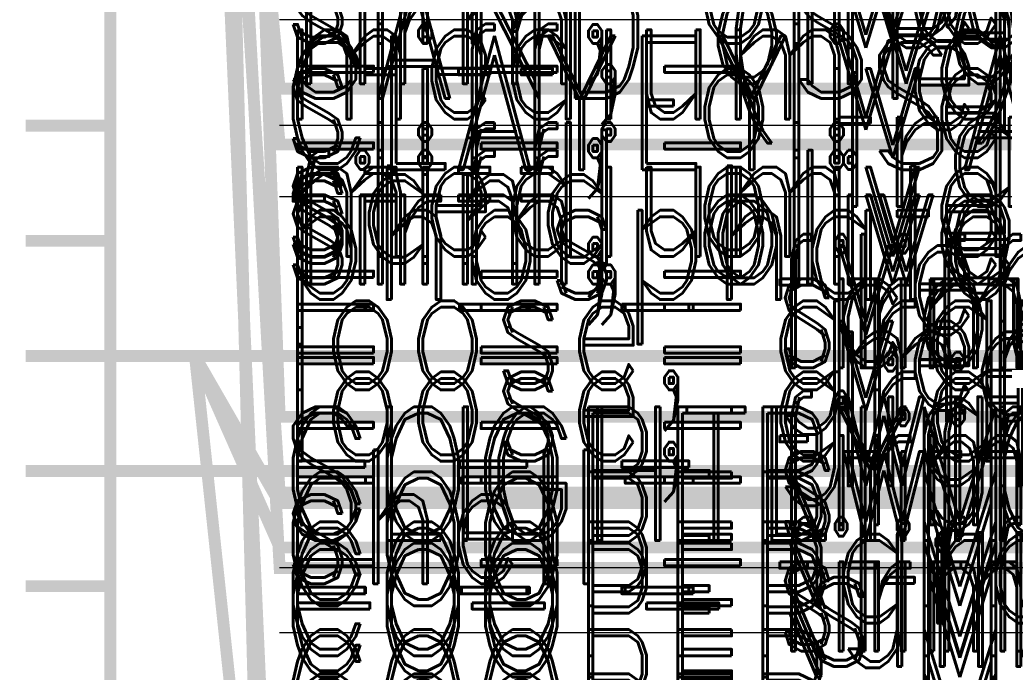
# Model space of a CAD drawing. Extents: x -2 to 113, y -136 to 16.
# Tile 32 of 256: x 12.23 to 20.78, y -88.39 to -82.72. Entities that reach past the tile are written whole.
import ezdxf
from ezdxf.enums import TextEntityAlignment as Align

# ---------------------------------------------------------------- set-up
doc = ezdxf.new("R2010")
doc.units = 0
doc.header["$MEASUREMENT"] = 0
doc.linetypes.add('SOLID', pattern=[0])
doc.layers.get('0').update_dxf_attribs({"linetype": 'SOLID'})
for name, color, linetype in [('1', 7, 'SOLID'), ('10', 7, 'SOLID'), ('11', 7, 'SOLID'), ('12', 7, 'SOLID'), ('13', 7, 'SOLID'), ('14', 7, 'SOLID'), ('15', 7, 'SOLID'), ('16', 7, 'SOLID'), ('17', 7, 'SOLID'), ('18', 7, 'SOLID'), ('19', 7, 'SOLID'), ('2', 7, 'SOLID'), ('20', 7, 'SOLID'), ('21', 7, 'SOLID'), ('22', 7, 'SOLID'), ('23', 7, 'SOLID'), ('24', 7, 'SOLID'), ('25', 7, 'SOLID'), ('26', 7, 'SOLID'), ('27', 7, 'SOLID'), ('28', 7, 'SOLID'), ('29', 7, 'SOLID'), ('3', 7, 'SOLID'), ('30', 7, 'SOLID'), ('31', 7, 'SOLID'), ('32', 7, 'SOLID'), ('33', 7, 'SOLID'), ('34', 7, 'SOLID'), ('35', 7, 'SOLID'), ('36', 7, 'SOLID'), ('37', 7, 'SOLID'), ('38', 7, 'SOLID'), ('39', 7, 'SOLID'), ('4', 7, 'SOLID'), ('40', 7, 'SOLID'), ('41', 7, 'SOLID'), ('42', 7, 'SOLID'), ('43', 7, 'SOLID'), ('44', 7, 'SOLID'), ('45', 7, 'SOLID'), ('46', 7, 'SOLID'), ('47', 7, 'SOLID'), ('48', 7, 'SOLID'), ('49', 7, 'SOLID'), ('5', 7, 'SOLID'), ('50', 7, 'SOLID'), ('51', 7, 'SOLID'), ('52', 7, 'SOLID'), ('53', 7, 'SOLID'), ('54', 7, 'SOLID'), ('55', 7, 'SOLID'), ('56', 7, 'SOLID'), ('57', 7, 'SOLID'), ('58', 7, 'SOLID'), ('59', 7, 'SOLID'), ('6', 7, 'SOLID'), ('60', 7, 'SOLID'), ('61', 7, 'SOLID'), ('62', 7, 'SOLID'), ('63', 7, 'SOLID'), ('64', 7, 'SOLID'), ('65', 7, 'SOLID'), ('66', 7, 'SOLID'), ('67', 7, 'SOLID'), ('68', 7, 'SOLID'), ('7', 7, 'SOLID'), ('8', 7, 'SOLID'), ('9', 7, 'SOLID')]:
    doc.layers.add(name, color=color, linetype=linetype)
doc.styles.add('ROMAND', font='romand', dxfattribs={"height": 1})

msp = doc.modelspace()

# ---------------------------------------------------------------- linework, layer by layer
at = {"color": 7, "linetype": 'SOLID', "const_width": 0.1029}
for points in [[(13.0178, -13.1385), (13.0178, -125.6385)], [(13.0178, -83.6385), (12.2825, -83.6385)], [(13.0178, -84.6385), (12.2825, -84.6385)], [(13.0178, -85.6385), (12.2825, -85.6385)], [(13.0178, -86.6385), (12.2825, -86.6385)], [(13.0178, -87.6385), (12.2825, -87.6385)]]:
    msp.add_lwpolyline(points, dxfattribs=at)
at = {"layer": '1', "color": 7, "linetype": 'SOLID', "const_width": 0.1029}
for points in [[(13.0178, -13.1385), (13.0178, -125.6385)], [(13.0178, -83.6385), (12.2825, -83.6385)], [(13.0178, -84.6385), (12.2825, -84.6385)], [(13.0178, -85.6385), (12.2825, -85.6385)], [(13.0178, -86.6385), (12.2825, -86.6385)], [(13.0178, -87.6385), (12.2825, -87.6385)]]:
    msp.add_lwpolyline(points, dxfattribs=at)
at = {"layer": '10', "color": 7, "linetype": 'SOLID', "const_width": 0.1029}
for points in [[(13.0178, -13.1385), (13.0178, -125.6385)], [(13.0178, -83.6385), (12.2825, -83.6385)], [(13.0178, -84.6385), (12.2825, -84.6385)], [(13.0178, -85.6385), (12.2825, -85.6385)], [(13.0178, -85.6385), (49.7825, -85.6385)], [(13.0178, -86.6385), (12.2825, -86.6385)], [(13.0178, -87.6385), (12.2825, -87.6385)]]:
    msp.add_lwpolyline(points, dxfattribs=at)
at = {"layer": '11', "color": 7, "linetype": 'SOLID', "const_width": 0.1029}
for points in [[(13.0178, -13.1385), (13.0178, -125.6385)], [(13.0178, -83.6385), (12.2825, -83.6385)], [(13.0178, -84.6385), (12.2825, -84.6385)], [(13.0178, -85.6385), (12.2825, -85.6385)], [(13.0178, -86.6385), (12.2825, -86.6385)], [(13.0178, -87.6385), (12.2825, -87.6385)]]:
    msp.add_lwpolyline(points, dxfattribs=at)
at = {"layer": '12', "color": 7, "linetype": 'SOLID', "const_width": 0.1029}
for points in [[(13.0178, -13.1385), (13.0178, -125.6385)], [(13.0178, -74.1385), (13.7531, -74.1385), (14.4884, -87.4804), (48.3119, -87.4804), (49.0472, -74.1385), (49.7825, -74.1385)], [(13.0178, -83.6385), (12.2825, -83.6385)], [(13.0178, -84.6385), (12.2825, -84.6385)], [(13.0178, -85.6385), (12.2825, -85.6385)], [(13.0178, -86.6385), (12.2825, -86.6385)], [(13.0178, -87.6385), (12.2825, -87.6385)]]:
    msp.add_lwpolyline(points, dxfattribs=at)
at = {"layer": '13', "color": 7, "linetype": 'SOLID', "const_width": 0.1029}
for points in [[(13.0178, -13.1385), (13.0178, -125.6385)], [(13.0178, -83.6385), (12.2825, -83.6385)], [(13.0178, -84.6385), (12.2825, -84.6385)], [(13.0178, -85.6385), (12.2825, -85.6385)], [(13.0178, -86.6385), (12.2825, -86.6385)], [(13.0178, -87.6385), (12.2825, -87.6385)]]:
    msp.add_lwpolyline(points, dxfattribs=at)
at = {"layer": '14', "color": 7, "linetype": 'SOLID', "const_width": 0.1029}
for points in [[(13.0178, -13.1385), (13.0178, -125.6385)], [(13.0178, -83.6385), (12.2825, -83.6385)], [(13.0178, -84.6385), (12.2825, -84.6385)], [(13.0178, -85.6385), (12.2825, -85.6385)], [(13.0178, -86.6385), (12.2825, -86.6385)], [(13.0178, -87.6385), (12.2825, -87.6385)]]:
    msp.add_lwpolyline(points, dxfattribs=at)
at = {"layer": '15', "color": 7, "linetype": 'SOLID', "const_width": 0.1029}
for points in [[(13.0178, -13.1385), (13.0178, -125.6385)], [(13.0178, -83.6385), (12.2825, -83.6385)], [(13.0178, -84.6385), (12.2825, -84.6385)], [(13.0178, -85.6385), (12.2825, -85.6385)], [(13.0178, -86.6385), (12.2825, -86.6385)], [(13.0178, -87.6385), (12.2825, -87.6385)]]:
    msp.add_lwpolyline(points, dxfattribs=at)
at = {"layer": '16', "color": 7, "linetype": 'SOLID', "const_width": 0.1029}
for points in [[(13.0178, -13.1385), (13.0178, -125.6385)], [(13.0178, -68.6385), (13.7531, -68.6385), (14.4884, -97.3903), (48.3119, -97.3903), (49.0472, -68.6385), (49.7825, -68.6385)], [(13.0178, -83.6385), (12.2825, -83.6385)], [(13.0178, -84.6385), (12.2825, -84.6385)], [(13.0178, -85.6385), (12.2825, -85.6385)], [(13.0178, -86.6385), (12.2825, -86.6385)], [(13.0178, -87.6385), (12.2825, -87.6385)]]:
    msp.add_lwpolyline(points, dxfattribs=at)
at = {"layer": '17', "color": 7, "linetype": 'SOLID', "const_width": 0.1029}
for points in [[(13.0178, -13.1385), (13.0178, -125.6385)], [(13.0178, -83.6385), (12.2825, -83.6385)], [(13.0178, -84.6385), (12.2825, -84.6385)], [(13.0178, -85.6385), (12.2825, -85.6385)], [(13.0178, -86.6385), (12.2825, -86.6385)], [(13.0178, -87.6385), (12.2825, -87.6385)]]:
    msp.add_lwpolyline(points, dxfattribs=at)
at = {"layer": '18', "color": 7, "linetype": 'SOLID', "const_width": 0.1029}
for points in [[(13.0178, -13.1385), (13.0178, -125.6385)], [(13.0178, -83.6385), (12.2825, -83.6385)], [(13.0178, -84.6385), (12.2825, -84.6385)], [(13.0178, -85.6385), (12.2825, -85.6385)], [(13.0178, -86.6385), (12.2825, -86.6385)], [(13.0178, -87.6385), (12.2825, -87.6385)]]:
    msp.add_lwpolyline(points, dxfattribs=at)
at = {"layer": '19', "color": 7, "linetype": 'SOLID', "const_width": 0.1029}
for points in [[(13.0178, -13.1385), (13.0178, -125.6385)], [(13.0178, -83.6385), (12.2825, -83.6385)], [(13.0178, -84.6385), (12.2825, -84.6385)], [(13.0178, -85.6385), (12.2825, -85.6385)], [(13.0178, -86.6385), (12.2825, -86.6385)], [(13.0178, -87.6385), (12.2825, -87.6385)]]:
    msp.add_lwpolyline(points, dxfattribs=at)
at = {"layer": '2', "color": 7, "linetype": 'SOLID', "const_width": 0.1029}
for points in [[(13.0178, -13.1385), (13.0178, -125.6385)], [(13.0178, -83.6385), (12.2825, -83.6385)], [(13.0178, -84.6385), (12.2825, -84.6385)], [(13.0178, -85.6385), (12.2825, -85.6385)], [(13.0178, -86.6385), (12.2825, -86.6385)], [(13.0178, -87.6385), (12.2825, -87.6385)]]:
    msp.add_lwpolyline(points, dxfattribs=at)
at = {"layer": '20', "color": 7, "linetype": 'SOLID', "const_width": 0.1029}
for points in [[(13.0178, -13.1385), (13.0178, -125.6385)], [(13.0178, -83.6385), (12.2825, -83.6385)], [(13.0178, -84.6385), (12.2825, -84.6385)], [(13.0178, -85.6385), (12.2825, -85.6385)], [(13.0178, -86.6385), (12.2825, -86.6385)], [(13.0178, -87.6385), (12.2825, -87.6385)]]:
    msp.add_lwpolyline(points, dxfattribs=at)
at = {"layer": '21', "color": 7, "linetype": 'SOLID', "const_width": 0.1029}
for points in [[(13.0178, -13.1385), (13.0178, -125.6385)], [(13.0178, -83.6385), (12.2825, -83.6385)], [(13.0178, -84.6385), (12.2825, -84.6385)], [(13.0178, -85.6385), (12.2825, -85.6385)], [(13.0178, -86.6385), (12.2825, -86.6385)], [(13.0178, -87.6385), (12.2825, -87.6385)]]:
    msp.add_lwpolyline(points, dxfattribs=at)
at = {"layer": '22', "color": 7, "linetype": 'SOLID', "const_width": 0.1029}
for points in [[(13.0178, -13.1385), (13.0178, -125.6385)], [(13.0178, -83.6385), (12.2825, -83.6385)], [(13.0178, -84.6385), (12.2825, -84.6385)], [(13.0178, -85.6385), (12.2825, -85.6385)], [(13.0178, -86.6385), (12.2825, -86.6385)], [(13.0178, -87.6385), (12.2825, -87.6385)]]:
    msp.add_lwpolyline(points, dxfattribs=at)
at = {"layer": '23', "color": 7, "linetype": 'SOLID', "const_width": 0.1029}
for points in [[(13.0178, -13.1385), (13.0178, -125.6385)], [(13.0178, -83.6385), (12.2825, -83.6385)], [(13.0178, -84.6385), (12.2825, -84.6385)], [(13.0178, -85.6385), (12.2825, -85.6385)], [(13.0178, -86.6385), (12.2825, -86.6385)], [(13.0178, -87.6385), (12.2825, -87.6385)]]:
    msp.add_lwpolyline(points, dxfattribs=at)
at = {"layer": '24', "color": 7, "linetype": 'SOLID', "const_width": 0.1029}
for points in [[(13.0178, -13.1385), (13.0178, -125.6385)], [(13.0178, -83.6385), (12.2825, -83.6385)], [(13.0178, -84.6385), (12.2825, -84.6385)], [(13.0178, -85.6385), (12.2825, -85.6385)], [(13.0178, -86.6385), (12.2825, -86.6385)], [(13.0178, -87.6385), (12.2825, -87.6385)]]:
    msp.add_lwpolyline(points, dxfattribs=at)
at = {"layer": '25', "color": 7, "linetype": 'SOLID', "const_width": 0.1029}
for points in [[(13.0178, -13.1385), (13.0178, -125.6385)], [(13.0178, -83.6385), (12.2825, -83.6385)], [(13.0178, -84.6385), (12.2825, -84.6385)], [(13.0178, -85.6385), (12.2825, -85.6385)], [(13.0178, -86.6385), (12.2825, -86.6385)], [(13.0178, -87.6385), (12.2825, -87.6385)]]:
    msp.add_lwpolyline(points, dxfattribs=at)
at = {"layer": '26', "color": 7, "linetype": 'SOLID', "const_width": 0.1029}
for points in [[(13.0178, -13.1385), (13.0178, -125.6385)], [(13.0178, -83.6385), (12.2825, -83.6385)], [(13.0178, -84.6385), (12.2825, -84.6385)], [(13.0178, -85.6385), (12.2825, -85.6385)], [(13.0178, -86.6385), (12.2825, -86.6385)], [(13.0178, -86.6385), (49.7825, -86.6385)], [(13.0178, -87.6385), (12.2825, -87.6385)]]:
    msp.add_lwpolyline(points, dxfattribs=at)
at = {"layer": '27', "color": 7, "linetype": 'SOLID', "const_width": 0.1029}
for points in [[(13.0178, -13.1385), (13.0178, -125.6385)], [(13.0178, -83.6385), (12.2825, -83.6385)], [(13.0178, -84.6385), (12.2825, -84.6385)], [(13.0178, -85.6385), (12.2825, -85.6385)], [(13.0178, -86.6385), (12.2825, -86.6385)], [(13.0178, -87.6385), (12.2825, -87.6385)]]:
    msp.add_lwpolyline(points, dxfattribs=at)
at = {"layer": '28', "color": 7, "linetype": 'SOLID', "const_width": 0.1029}
for points in [[(13.0178, -13.1385), (13.0178, -125.6385)], [(13.0178, -83.6385), (12.2825, -83.6385)], [(13.0178, -84.6385), (12.2825, -84.6385)], [(13.0178, -85.6385), (12.2825, -85.6385)], [(13.0178, -86.6385), (12.2825, -86.6385)], [(13.0178, -87.6385), (12.2825, -87.6385)]]:
    msp.add_lwpolyline(points, dxfattribs=at)
at = {"layer": '29', "color": 7, "linetype": 'SOLID', "const_width": 0.1029}
for points in [[(13.0178, -13.1385), (13.0178, -125.6385)], [(13.0178, -83.6385), (12.2825, -83.6385)], [(13.0178, -84.6385), (12.2825, -84.6385)], [(13.0178, -85.6385), (12.2825, -85.6385)], [(13.0178, -86.6385), (12.2825, -86.6385)], [(13.0178, -87.6385), (12.2825, -87.6385)]]:
    msp.add_lwpolyline(points, dxfattribs=at)
at = {"layer": '3', "color": 7, "linetype": 'SOLID', "const_width": 0.1029}
for points in [[(13.0178, -13.1385), (13.0178, -125.6385)], [(13.0178, -83.6385), (12.2825, -83.6385)], [(13.0178, -84.6385), (12.2825, -84.6385)], [(13.0178, -85.6385), (12.2825, -85.6385)], [(13.0178, -86.6385), (12.2825, -86.6385)], [(13.0178, -87.6385), (12.2825, -87.6385)]]:
    msp.add_lwpolyline(points, dxfattribs=at)
at = {"layer": '30', "color": 7, "linetype": 'SOLID', "const_width": 0.1029}
for points in [[(13.0178, -13.1385), (13.0178, -125.6385)], [(13.0178, -83.6385), (12.2825, -83.6385)], [(13.0178, -84.6385), (12.2825, -84.6385)], [(13.0178, -85.6385), (12.2825, -85.6385)], [(13.0178, -85.6385), (49.7825, -85.6385)], [(13.0178, -86.6385), (12.2825, -86.6385)], [(13.0178, -87.6385), (12.2825, -87.6385)]]:
    msp.add_lwpolyline(points, dxfattribs=at)
at = {"layer": '31', "color": 7, "linetype": 'SOLID', "const_width": 0.1029}
for points in [[(13.0178, -13.1385), (13.0178, -125.6385)], [(13.0178, -83.6385), (12.2825, -83.6385)], [(13.0178, -84.6385), (12.2825, -84.6385)], [(13.0178, -85.6385), (12.2825, -85.6385)], [(13.0178, -86.6385), (12.2825, -86.6385)], [(13.0178, -87.6385), (12.2825, -87.6385)]]:
    msp.add_lwpolyline(points, dxfattribs=at)
at = {"layer": '32', "color": 7, "linetype": 'SOLID', "const_width": 0.1029}
for points in [[(13.0178, -13.1385), (13.0178, -125.6385)], [(13.0178, -83.6385), (12.2825, -83.6385)], [(13.0178, -84.6385), (12.2825, -84.6385)], [(13.0178, -85.6385), (12.2825, -85.6385)], [(13.0178, -86.6385), (12.2825, -86.6385)], [(13.0178, -87.6385), (12.2825, -87.6385)]]:
    msp.add_lwpolyline(points, dxfattribs=at)
at = {"layer": '33', "color": 7, "linetype": 'SOLID', "const_width": 0.1029}
for points in [[(13.0178, -13.1385), (13.0178, -125.6385)], [(13.0178, -83.6385), (12.2825, -83.6385)], [(13.0178, -84.6385), (12.2825, -84.6385)], [(13.0178, -85.6385), (12.2825, -85.6385)], [(13.0178, -86.6385), (12.2825, -86.6385)], [(13.0178, -87.6385), (12.2825, -87.6385)]]:
    msp.add_lwpolyline(points, dxfattribs=at)
at = {"layer": '34', "color": 7, "linetype": 'SOLID', "const_width": 0.1029}
for points in [[(13.0178, -13.1385), (13.0178, -125.6385)], [(13.0178, -83.6385), (12.2825, -83.6385)], [(13.0178, -84.6385), (12.2825, -84.6385)], [(13.0178, -85.6385), (12.2825, -85.6385)], [(13.0178, -86.6385), (12.2825, -86.6385)], [(13.0178, -87.6385), (12.2825, -87.6385)]]:
    msp.add_lwpolyline(points, dxfattribs=at)
at = {"layer": '35', "color": 7, "linetype": 'SOLID', "const_width": 0.1029}
for points in [[(13.0178, -13.1385), (13.0178, -125.6385)], [(13.0178, -83.6385), (12.2825, -83.6385)], [(13.0178, -84.6385), (12.2825, -84.6385)], [(13.0178, -85.6385), (12.2825, -85.6385)], [(13.0178, -86.6385), (12.2825, -86.6385)], [(13.0178, -87.6385), (12.2825, -87.6385)]]:
    msp.add_lwpolyline(points, dxfattribs=at)
at = {"layer": '36', "color": 7, "linetype": 'SOLID', "const_width": 0.1029}
for points in [[(13.0178, -13.1385), (13.0178, -125.6385)], [(13.0178, -83.6385), (12.2825, -83.6385)], [(13.0178, -84.6385), (12.2825, -84.6385)], [(13.0178, -85.6385), (12.2825, -85.6385)], [(13.0178, -86.6385), (12.2825, -86.6385)], [(13.0178, -87.6385), (12.2825, -87.6385)]]:
    msp.add_lwpolyline(points, dxfattribs=at)
at = {"layer": '37', "color": 7, "linetype": 'SOLID', "const_width": 0.1029}
for points in [[(13.0178, -13.1385), (13.0178, -125.6385)], [(13.0178, -83.6385), (12.2825, -83.6385)], [(13.0178, -84.6385), (12.2825, -84.6385)], [(13.0178, -85.6385), (12.2825, -85.6385)], [(13.0178, -86.6385), (12.2825, -86.6385)], [(13.0178, -87.6385), (12.2825, -87.6385)]]:
    msp.add_lwpolyline(points, dxfattribs=at)
at = {"layer": '38', "color": 7, "linetype": 'SOLID', "const_width": 0.1029}
for points in [[(13.0178, -13.1385), (13.0178, -125.6385)], [(13.0178, -83.6385), (12.2825, -83.6385)], [(13.0178, -84.6385), (12.2825, -84.6385)], [(13.0178, -85.6385), (12.2825, -85.6385)], [(13.0178, -86.6385), (12.2825, -86.6385)], [(13.0178, -87.6385), (12.2825, -87.6385)]]:
    msp.add_lwpolyline(points, dxfattribs=at)
at = {"layer": '39', "color": 7, "linetype": 'SOLID', "const_width": 0.1029}
for points in [[(13.0178, -13.1385), (13.0178, -125.6385)], [(13.0178, -83.6385), (12.2825, -83.6385)], [(13.0178, -84.6385), (12.2825, -84.6385)], [(13.0178, -85.6385), (12.2825, -85.6385)], [(13.0178, -86.6385), (12.2825, -86.6385)], [(13.0178, -87.6385), (12.2825, -87.6385)]]:
    msp.add_lwpolyline(points, dxfattribs=at)
at = {"layer": '4', "color": 7, "linetype": 'SOLID', "const_width": 0.1029}
for points in [[(13.0178, -13.1385), (13.0178, -125.6385)], [(13.0178, -83.6385), (12.2825, -83.6385)], [(13.0178, -84.6385), (12.2825, -84.6385)], [(13.0178, -85.6385), (12.2825, -85.6385)], [(13.0178, -86.6385), (12.2825, -86.6385)], [(13.0178, -87.6385), (12.2825, -87.6385)]]:
    msp.add_lwpolyline(points, dxfattribs=at)
at = {"layer": '40', "color": 7, "linetype": 'SOLID', "const_width": 0.1029}
for points in [[(13.0178, -13.1385), (13.0178, -125.6385)], [(13.0178, -83.6385), (12.2825, -83.6385)], [(13.0178, -84.6385), (12.2825, -84.6385)], [(13.0178, -85.6385), (12.2825, -85.6385)], [(13.0178, -86.6385), (12.2825, -86.6385)], [(13.0178, -87.6385), (12.2825, -87.6385)]]:
    msp.add_lwpolyline(points, dxfattribs=at)
at = {"layer": '41', "color": 7, "linetype": 'SOLID', "const_width": 0.1029}
for points in [[(13.0178, -13.1385), (13.0178, -125.6385)], [(13.0178, -83.6385), (12.2825, -83.6385)], [(13.0178, -84.6385), (12.2825, -84.6385)], [(13.0178, -85.6385), (12.2825, -85.6385)], [(13.0178, -86.6385), (12.2825, -86.6385)], [(13.0178, -87.6385), (12.2825, -87.6385)]]:
    msp.add_lwpolyline(points, dxfattribs=at)
at = {"layer": '42', "color": 7, "linetype": 'SOLID', "const_width": 0.1029}
for points in [[(13.0178, -13.1385), (13.0178, -125.6385)], [(13.0178, -83.6385), (12.2825, -83.6385)], [(13.0178, -84.6385), (12.2825, -84.6385)], [(13.0178, -85.6385), (12.2825, -85.6385)], [(13.0178, -86.6385), (12.2825, -86.6385)], [(13.0178, -87.6385), (12.2825, -87.6385)]]:
    msp.add_lwpolyline(points, dxfattribs=at)
at = {"layer": '43', "color": 7, "linetype": 'SOLID', "const_width": 0.1029}
for points in [[(13.0178, -13.1385), (13.0178, -125.6385)], [(13.0178, -83.6385), (12.2825, -83.6385)], [(13.0178, -84.6385), (12.2825, -84.6385)], [(13.0178, -85.6385), (12.2825, -85.6385)], [(13.0178, -86.6385), (12.2825, -86.6385)], [(13.0178, -87.6385), (12.2825, -87.6385)]]:
    msp.add_lwpolyline(points, dxfattribs=at)
at = {"layer": '44', "color": 7, "linetype": 'SOLID', "const_width": 0.1029}
for points in [[(13.0178, -13.1385), (13.0178, -125.6385)], [(13.0178, -83.6385), (12.2825, -83.6385)], [(13.0178, -84.6385), (12.2825, -84.6385)], [(13.0178, -85.6385), (12.2825, -85.6385)], [(13.0178, -86.6385), (12.2825, -86.6385)], [(13.0178, -87.6385), (12.2825, -87.6385)]]:
    msp.add_lwpolyline(points, dxfattribs=at)
at = {"layer": '45', "color": 7, "linetype": 'SOLID', "const_width": 0.1029}
for points in [[(13.0178, -13.1385), (13.0178, -125.6385)], [(13.0178, -83.6385), (12.2825, -83.6385)], [(13.0178, -84.6385), (12.2825, -84.6385)], [(13.0178, -85.6385), (12.2825, -85.6385)], [(13.0178, -86.6385), (12.2825, -86.6385)], [(13.0178, -87.6385), (12.2825, -87.6385)]]:
    msp.add_lwpolyline(points, dxfattribs=at)
at = {"layer": '46', "color": 7, "linetype": 'SOLID', "const_width": 0.1029}
for points in [[(13.0178, -13.1385), (13.0178, -125.6385)], [(13.0178, -83.6385), (12.2825, -83.6385)], [(13.0178, -84.6385), (12.2825, -84.6385)], [(13.0178, -85.6385), (12.2825, -85.6385)], [(13.0178, -86.6385), (12.2825, -86.6385)], [(13.0178, -87.6385), (12.2825, -87.6385)]]:
    msp.add_lwpolyline(points, dxfattribs=at)
at = {"layer": '47', "color": 7, "linetype": 'SOLID', "const_width": 0.1029}
for points in [[(13.0178, -13.1385), (13.0178, -125.6385)], [(13.0178, -65.6385), (13.7531, -65.6385), (14.4884, -86.1679), (48.3119, -86.1679), (49.0472, -65.6385), (49.7825, -65.6385)], [(13.0178, -75.6385), (13.7531, -75.6385), (14.4884, -92.3278), (48.3119, -92.3278), (49.0472, -75.6385), (49.7825, -75.6385)], [(13.0178, -83.6385), (12.2825, -83.6385)], [(13.0178, -84.6385), (12.2825, -84.6385)], [(13.0178, -85.6385), (12.2825, -85.6385)], [(13.0178, -86.6385), (12.2825, -86.6385)], [(13.0178, -87.6385), (12.2825, -87.6385)]]:
    msp.add_lwpolyline(points, dxfattribs=at)
at = {"layer": '48', "color": 7, "linetype": 'SOLID', "const_width": 0.1029}
for points in [[(13.0178, -13.1385), (13.0178, -125.6385)], [(13.0178, -75.6385), (13.7531, -75.6385), (14.4884, -83.3168), (48.3119, -83.3168), (49.0472, -75.6385), (49.7825, -75.6385)], [(13.0178, -83.6385), (12.2825, -83.6385)], [(13.0178, -84.6385), (12.2825, -84.6385)], [(13.0178, -85.6385), (12.2825, -85.6385)], [(13.0178, -86.6385), (12.2825, -86.6385)], [(13.0178, -87.6385), (12.2825, -87.6385)]]:
    msp.add_lwpolyline(points, dxfattribs=at)
at = {"layer": '49', "color": 7, "linetype": 'SOLID', "const_width": 0.1029}
for points in [[(13.0178, -13.1385), (13.0178, -125.6385)], [(13.0178, -75.6385), (13.7531, -75.6385), (14.4884, -83.8021), (48.3119, -83.8021), (49.0472, -75.6385), (49.7825, -75.6385)], [(13.0178, -83.6385), (12.2825, -83.6385)], [(13.0178, -84.6385), (12.2825, -84.6385)], [(13.0178, -85.6385), (12.2825, -85.6385)], [(13.0178, -86.6385), (12.2825, -86.6385)], [(13.0178, -87.6385), (12.2825, -87.6385)]]:
    msp.add_lwpolyline(points, dxfattribs=at)
at = {"layer": '5', "color": 7, "linetype": 'SOLID', "const_width": 0.1029}
for points in [[(13.0178, -13.1385), (13.0178, -125.6385)], [(13.0178, -83.6385), (12.2825, -83.6385)], [(13.0178, -84.6385), (12.2825, -84.6385)], [(13.0178, -85.6385), (12.2825, -85.6385)], [(13.0178, -86.6385), (12.2825, -86.6385)], [(13.0178, -87.6385), (12.2825, -87.6385)]]:
    msp.add_lwpolyline(points, dxfattribs=at)
at = {"layer": '50', "color": 7, "linetype": 'SOLID', "const_width": 0.1029}
for points in [[(13.0178, -13.1385), (13.0178, -125.6385)], [(13.0178, -83.6385), (12.2825, -83.6385)], [(13.0178, -84.6385), (12.2825, -84.6385)], [(13.0178, -85.6385), (12.2825, -85.6385)], [(13.0178, -86.6385), (12.2825, -86.6385)], [(13.0178, -87.6385), (12.2825, -87.6385)]]:
    msp.add_lwpolyline(points, dxfattribs=at)
at = {"layer": '51', "color": 7, "linetype": 'SOLID', "const_width": 0.1029}
for points in [[(13.0178, -13.1385), (13.0178, -125.6385)], [(13.0178, -83.6385), (12.2825, -83.6385)], [(13.0178, -84.6385), (12.2825, -84.6385)], [(13.0178, -85.6385), (12.2825, -85.6385)], [(13.0178, -86.6385), (12.2825, -86.6385)], [(13.0178, -87.6385), (12.2825, -87.6385)]]:
    msp.add_lwpolyline(points, dxfattribs=at)
at = {"layer": '52', "color": 7, "linetype": 'SOLID', "const_width": 0.1029}
for points in [[(13.0178, -13.1385), (13.0178, -125.6385)], [(13.0178, -83.6385), (12.2825, -83.6385)], [(13.0178, -84.6385), (12.2825, -84.6385)], [(13.0178, -85.6385), (12.2825, -85.6385)], [(13.0178, -86.6385), (12.2825, -86.6385)], [(13.0178, -87.6385), (12.2825, -87.6385)]]:
    msp.add_lwpolyline(points, dxfattribs=at)
at = {"layer": '53', "color": 7, "linetype": 'SOLID', "const_width": 0.1029}
for points in [[(13.0178, -13.1385), (13.0178, -125.6385)], [(13.0178, -83.6385), (12.2825, -83.6385)], [(13.0178, -84.6385), (12.2825, -84.6385)], [(13.0178, -85.6385), (12.2825, -85.6385)], [(13.0178, -86.6385), (12.2825, -86.6385)], [(13.0178, -87.6385), (12.2825, -87.6385)]]:
    msp.add_lwpolyline(points, dxfattribs=at)
at = {"layer": '54', "color": 7, "linetype": 'SOLID', "const_width": 0.1029}
for points in [[(13.0178, -13.1385), (13.0178, -125.6385)], [(13.0178, -83.6385), (12.2825, -83.6385)], [(13.0178, -84.6385), (12.2825, -84.6385)], [(13.0178, -85.6385), (12.2825, -85.6385)], [(13.0178, -86.6385), (12.2825, -86.6385)], [(13.0178, -87.6385), (12.2825, -87.6385)]]:
    msp.add_lwpolyline(points, dxfattribs=at)
at = {"layer": '55', "color": 7, "linetype": 'SOLID', "const_width": 0.1029}
for points in [[(13.0178, -13.1385), (13.0178, -125.6385)], [(13.0178, -83.6385), (12.2825, -83.6385)], [(13.0178, -84.6385), (12.2825, -84.6385)], [(13.0178, -85.6385), (12.2825, -85.6385)], [(13.0178, -86.6385), (12.2825, -86.6385)], [(13.0178, -87.6385), (12.2825, -87.6385)]]:
    msp.add_lwpolyline(points, dxfattribs=at)
at = {"layer": '56', "color": 7, "linetype": 'SOLID', "const_width": 0.1029}
for points in [[(13.0178, -13.1385), (13.0178, -125.6385)], [(13.0178, -75.6385), (13.7531, -75.6385), (14.4884, -86.8242), (48.3119, -86.8242), (49.0472, -75.6385), (49.7825, -75.6385)], [(13.0178, -83.6385), (12.2825, -83.6385)], [(13.0178, -84.6385), (12.2825, -84.6385)], [(13.0178, -85.6385), (12.2825, -85.6385)], [(13.0178, -86.6385), (12.2825, -86.6385)], [(13.0178, -87.6385), (12.2825, -87.6385)]]:
    msp.add_lwpolyline(points, dxfattribs=at)
at = {"layer": '57', "color": 7, "linetype": 'SOLID', "const_width": 0.1029}
for points in [[(13.0178, -13.1385), (13.0178, -125.6385)], [(13.0178, -83.6385), (12.2825, -83.6385)], [(13.0178, -84.6385), (12.2825, -84.6385)], [(13.0178, -85.6385), (12.2825, -85.6385)], [(13.0178, -86.6385), (12.2825, -86.6385)], [(13.0178, -87.6385), (12.2825, -87.6385)]]:
    msp.add_lwpolyline(points, dxfattribs=at)
at = {"layer": '58', "color": 7, "linetype": 'SOLID', "const_width": 0.1029}
for points in [[(13.0178, -13.1385), (13.0178, -125.6385)], [(13.0178, -83.6385), (12.2825, -83.6385)], [(13.0178, -84.6385), (12.2825, -84.6385)], [(13.0178, -85.6385), (12.2825, -85.6385)], [(13.0178, -86.6385), (12.2825, -86.6385)], [(13.0178, -87.6385), (12.2825, -87.6385)]]:
    msp.add_lwpolyline(points, dxfattribs=at)
at = {"layer": '59', "color": 7, "linetype": 'SOLID', "const_width": 0.1029}
for points in [[(13.0178, -13.1385), (13.0178, -125.6385)], [(13.0178, -83.6385), (12.2825, -83.6385)], [(13.0178, -84.6385), (12.2825, -84.6385)], [(13.0178, -85.6385), (12.2825, -85.6385)], [(13.0178, -85.6385), (13.7531, -85.6385), (14.4884, -86.9179), (48.3119, -86.9179), (49.0472, -85.6385), (49.7825, -85.6385)], [(13.0178, -86.6385), (12.2825, -86.6385)], [(13.0178, -87.6385), (12.2825, -87.6385)]]:
    msp.add_lwpolyline(points, dxfattribs=at)
at = {"layer": '6', "color": 7, "linetype": 'SOLID', "const_width": 0.1029}
for points in [[(13.0178, -13.1385), (13.0178, -125.6385)], [(13.0178, -83.6385), (12.2825, -83.6385)], [(13.0178, -84.6385), (12.2825, -84.6385)], [(13.0178, -85.6385), (12.2825, -85.6385)], [(13.0178, -86.6385), (12.2825, -86.6385)], [(13.0178, -87.6385), (12.2825, -87.6385)]]:
    msp.add_lwpolyline(points, dxfattribs=at)
at = {"layer": '60', "color": 7, "linetype": 'SOLID', "const_width": 0.1029}
for points in [[(13.0178, -13.1385), (13.0178, -125.6385)], [(13.0178, -83.6385), (12.2825, -83.6385)], [(13.0178, -84.6385), (12.2825, -84.6385)], [(13.0178, -85.6385), (12.2825, -85.6385)], [(13.0178, -86.6385), (12.2825, -86.6385)], [(13.0178, -87.6385), (12.2825, -87.6385)]]:
    msp.add_lwpolyline(points, dxfattribs=at)
at = {"layer": '61', "color": 7, "linetype": 'SOLID', "const_width": 0.1029}
for points in [[(13.0178, -13.1385), (13.0178, -125.6385)], [(13.0178, -83.6385), (12.2825, -83.6385)], [(13.0178, -84.6385), (12.2825, -84.6385)], [(13.0178, -85.6385), (12.2825, -85.6385)], [(13.0178, -85.6385), (13.7531, -85.6385), (14.4884, -92.5429), (48.3119, -92.5429), (49.0472, -85.6385), (49.7825, -85.6385)], [(13.0178, -86.6385), (12.2825, -86.6385)], [(13.0178, -87.6385), (12.2825, -87.6385)]]:
    msp.add_lwpolyline(points, dxfattribs=at)
at = {"layer": '62', "color": 7, "linetype": 'SOLID', "const_width": 0.1029}
for points in [[(13.0178, -13.1385), (13.0178, -125.6385)], [(13.0178, -83.6385), (12.2825, -83.6385)], [(13.0178, -84.6385), (12.2825, -84.6385)], [(13.0178, -85.6385), (12.2825, -85.6385)], [(13.0178, -86.6385), (12.2825, -86.6385)], [(13.0178, -87.6385), (12.2825, -87.6385)]]:
    msp.add_lwpolyline(points, dxfattribs=at)
at = {"layer": '63', "color": 7, "linetype": 'SOLID', "const_width": 0.1029}
for points in [[(13.0178, -13.1385), (13.0178, -125.6385)], [(13.0178, -83.6385), (12.2825, -83.6385)], [(13.0178, -84.6385), (12.2825, -84.6385)], [(13.0178, -85.6385), (12.2825, -85.6385)], [(13.0178, -85.6385), (49.7825, -85.6385)], [(13.0178, -86.6385), (12.2825, -86.6385)], [(13.0178, -87.6385), (12.2825, -87.6385)]]:
    msp.add_lwpolyline(points, dxfattribs=at)
at = {"layer": '64', "color": 7, "linetype": 'SOLID', "const_width": 0.1029}
for points in [[(13.0178, -13.1385), (13.0178, -125.6385)], [(13.0178, -83.6385), (12.2825, -83.6385)], [(13.0178, -84.6385), (12.2825, -84.6385)], [(13.0178, -85.6385), (12.2825, -85.6385)], [(13.0178, -86.6385), (12.2825, -86.6385)], [(13.0178, -87.6385), (12.2825, -87.6385)]]:
    msp.add_lwpolyline(points, dxfattribs=at)
at = {"layer": '65', "color": 7, "linetype": 'SOLID', "const_width": 0.1029}
for points in [[(13.0178, -13.1385), (13.0178, -125.6385)], [(13.0178, -83.6385), (12.2825, -83.6385)], [(13.0178, -84.6385), (12.2825, -84.6385)], [(13.0178, -85.6385), (12.2825, -85.6385)], [(13.0178, -86.6385), (12.2825, -86.6385)], [(13.0178, -87.6385), (12.2825, -87.6385)]]:
    msp.add_lwpolyline(points, dxfattribs=at)
at = {"layer": '66', "color": 7, "linetype": 'SOLID', "const_width": 0.1029}
for points in [[(13.0178, -13.1385), (13.0178, -125.6385)], [(13.0178, -83.6385), (12.2825, -83.6385)], [(13.0178, -84.6385), (12.2825, -84.6385)], [(13.0178, -85.6385), (12.2825, -85.6385)], [(13.0178, -86.6385), (12.2825, -86.6385)], [(13.0178, -87.6385), (12.2825, -87.6385)]]:
    msp.add_lwpolyline(points, dxfattribs=at)
at = {"layer": '67', "color": 7, "linetype": 'SOLID', "const_width": 0.1029}
for points in [[(13.0178, -13.1385), (13.0178, -125.6385)], [(13.0178, -83.6385), (12.2825, -83.6385)], [(13.0178, -84.6385), (12.2825, -84.6385)], [(13.0178, -85.6385), (12.2825, -85.6385)], [(13.0178, -86.6385), (12.2825, -86.6385)], [(13.0178, -87.6385), (12.2825, -87.6385)]]:
    msp.add_lwpolyline(points, dxfattribs=at)
at = {"layer": '68', "color": 7, "linetype": 'SOLID', "const_width": 0.1029}
for points in [[(13.0178, -13.1385), (13.0178, -125.6385)], [(13.0178, -83.6385), (12.2825, -83.6385)], [(13.0178, -84.6385), (12.2825, -84.6385)], [(13.0178, -85.6385), (12.2825, -85.6385)], [(13.0178, -86.6385), (12.2825, -86.6385)], [(13.0178, -87.6385), (12.2825, -87.6385)]]:
    msp.add_lwpolyline(points, dxfattribs=at)
at = {"layer": '7', "color": 7, "linetype": 'SOLID', "const_width": 0.1029}
for points in [[(13.0178, -13.1385), (13.0178, -125.6385)], [(13.0178, -83.6385), (12.2825, -83.6385)], [(13.0178, -84.6385), (12.2825, -84.6385)], [(13.0178, -85.6385), (12.2825, -85.6385)], [(13.0178, -86.6385), (12.2825, -86.6385)], [(13.0178, -87.6385), (12.2825, -87.6385)]]:
    msp.add_lwpolyline(points, dxfattribs=at)
at = {"layer": '8', "color": 7, "linetype": 'SOLID', "const_width": 0.1029}
for points in [[(13.0178, -13.1385), (13.0178, -125.6385)], [(13.0178, -83.6385), (12.2825, -83.6385)], [(13.0178, -84.6385), (12.2825, -84.6385)], [(13.0178, -85.6385), (12.2825, -85.6385)], [(13.0178, -85.6385), (13.7531, -85.6385), (14.4884, -87.3021), (48.3119, -87.3021), (49.0472, -85.6385), (49.7825, -85.6385)], [(13.0178, -86.6385), (12.2825, -86.6385)], [(13.0178, -87.6385), (12.2825, -87.6385)]]:
    msp.add_lwpolyline(points, dxfattribs=at)
at = {"layer": '9', "color": 7, "linetype": 'SOLID', "const_width": 0.1029}
for points in [[(13.0178, -13.1385), (13.0178, -125.6385)], [(13.0178, -83.6385), (12.2825, -83.6385)], [(13.0178, -84.6385), (12.2825, -84.6385)], [(13.0178, -85.6385), (12.2825, -85.6385)], [(13.0178, -86.6385), (12.2825, -86.6385)], [(13.0178, -87.6385), (12.2825, -87.6385)]]:
    msp.add_lwpolyline(points, dxfattribs=at)

# ---------------------------------------------------------------- texts
at = {"layer": '10', "color": 7, "style": 'ROMAND', "width": 0.78}
for s, p in [('- - - loose', (14.4884, -81.7984)), ('%%uSLIGHTLY CLAYEY SAND (SP-SC)%%u', (14.4884, -86.0797))]:
    msp.add_text(s, height=1.1625, dxfattribs=at).set_placement(p, align=Align.TOP_LEFT)
at = {"layer": '12', "color": 7, "style": 'ROMAND', "width": 0.78}
for s, p in [('medium dense, gray, fine', (14.4884, -82.4179)), ('- - - with trace clay', (14.4884, -85.6054))]:
    msp.add_text(s, height=1.1625, dxfattribs=at).set_placement(p, align=Align.TOP_LEFT)
at = {"layer": '14', "color": 7, "style": 'ROMAND', "width": 0.78}
for s, p in [('%%uMARL: SANDY SILT (ML)%%u', (14.4884, -81.3205)), ('firm, olive green, fine, calcareous', (14.4884, -83.8517)), ('- - - stiff', (14.4884, -87.0392))]:
    msp.add_text(s, height=1.1625, dxfattribs=at).set_placement(p, align=Align.TOP_LEFT)
at = {"layer": '16', "color": 7, "style": 'ROMAND', "width": 0.78}
for s, p in [('%%uCLAYEY SAND (SC)%%u', (14.4884, -82.8591)), ('loose, gray; with trace shell', (14.4884, -85.3903))]:
    msp.add_text(s, height=1.1625, dxfattribs=at).set_placement(p, align=Align.TOP_LEFT)
at = {"layer": '18', "color": 7, "style": 'ROMAND', "width": 0.78}
msp.add_text('- - - stiff', height=1.1625, dxfattribs=at).set_placement((14.4884, -86.0797), align=Align.TOP_LEFT)
at = {"layer": '2', "color": 7, "style": 'ROMAND', "width": 0.78}
msp.add_text('- - - firm', height=1.1625, dxfattribs=at).set_placement((14.4884, -84.5797), align=Align.TOP_LEFT)
at = {"layer": '20', "color": 7, "style": 'ROMAND', "width": 0.78}
for s, p in [('- - - course grained; with phosphate and', (14.4884, -84.5797)), ('shell', (14.4884, -86.4547))]:
    msp.add_text(s, height=1.1625, dxfattribs=at).set_placement(p, align=Align.TOP_LEFT)
at = {"layer": '22', "color": 7, "style": 'ROMAND', "width": 0.78}
msp.add_text('- - - with trace shell', height=1.1625, dxfattribs=at).set_placement((14.4884, -86.0797), align=Align.TOP_LEFT)
at = {"layer": '24', "color": 7, "style": 'ROMAND', "width": 0.78}
msp.add_text('- - - stiff', height=1.1625, dxfattribs=at).set_placement((14.4884, -86.0797), align=Align.TOP_LEFT)
at = {"layer": '26', "color": 7, "style": 'ROMAND', "width": 0.78}
msp.add_text('%%uCOOPER MARL: SILTY SAND (SM)%%u', height=1.1625, dxfattribs=at).set_placement((14.4884, -87.0797), align=Align.TOP_LEFT)
at = {"layer": '27', "color": 7, "style": 'ROMAND', "width": 0.78}
msp.add_text('- - - stiff', height=1.1625, dxfattribs=at).set_placement((14.4884, -84.5797), align=Align.TOP_LEFT)
at = {"layer": '30', "color": 7, "style": 'ROMAND', "width": 0.78}
msp.add_text('%%uCOOPER MARL: SANDY SILT (ML)%%u', height=1.1625, dxfattribs=at).set_placement((14.4884, -86.0797), align=Align.TOP_LEFT)
at = {"layer": '4', "color": 7, "style": 'ROMAND', "width": 0.78}
for s, p in [('firm, olive green, fine, calcareous; with', (14.4884, -82.1109)), ('phosphate', (14.4884, -83.9859)), ('- - - still', (14.4884, -87.1734))]:
    msp.add_text(s, height=1.1625, dxfattribs=at).set_placement(p, align=Align.TOP_LEFT)
at = {"layer": '41', "color": 7, "style": 'ROMAND', "width": 0.78}
msp.add_text('- - - stiff', height=1.1625, dxfattribs=at).set_placement((14.4884, -86.0797), align=Align.TOP_LEFT)
at = {"layer": '47', "color": 7, "style": 'ROMAND', "width": 0.78}
for s, p in [('- - - very loose, olive green', (14.4884, -84.2929)), ('%%uCOOPER MARL: SILTY SAND (SM)%%u', (14.4884, -87.2653))]:
    msp.add_text(s, height=1.1625, dxfattribs=at).set_placement(p, align=Align.TOP_LEFT)
at = {"layer": '49', "color": 7, "style": 'ROMAND', "width": 0.78}
msp.add_text('very stiff, olive green', height=1.1625, dxfattribs=at).set_placement((14.4884, -81.2709), align=Align.TOP_LEFT)
at = {"layer": '50', "color": 7, "style": 'ROMAND', "width": 0.78}
for s, p in [('%%uCOOPER MARL: SANDY SILT (ML)%%u', (14.4884, -81.3205)), ('stiff, olive green; with trace shell', (14.4884, -83.8517)), ('- - - firm', (14.4884, -87.0392))]:
    msp.add_text(s, height=1.1625, dxfattribs=at).set_placement(p, align=Align.TOP_LEFT)
at = {"layer": '52', "color": 7, "style": 'ROMAND', "width": 0.78}
msp.add_text('stiff, olive green', height=1.1625, dxfattribs=at).set_placement((14.4884, -83.6109), align=Align.TOP_LEFT)
at = {"layer": '54', "color": 7, "style": 'ROMAND', "width": 0.78}
msp.add_text('- - - trace shell fragments', height=1.1625, dxfattribs=at).set_placement((14.4884, -83.1771), align=Align.TOP_LEFT)
at = {"layer": '56', "color": 7, "style": 'ROMAND', "width": 0.78}
for s, p in [('stiff, olive green', (14.4884, -81.7617)), ('- - - very stiff', (14.4884, -84.9492))]:
    msp.add_text(s, height=1.1625, dxfattribs=at).set_placement(p, align=Align.TOP_LEFT)
at = {"layer": '57', "color": 7, "style": 'ROMAND', "width": 0.78}
msp.add_text('stiff, olive green, fine', height=1.1625, dxfattribs=at).set_placement((14.4884, -83.6109), align=Align.TOP_LEFT)
at = {"layer": '59', "color": 7, "style": 'ROMAND', "width": 0.78}
for s, p in [('- - - very loose; with trace roots', (14.4884, -82.5117)), ('- - - medium dense; no roots', (14.4884, -85.0429)), ('%%uCOOPER MARL: SANDY SILT (ML)%%u', (14.4884, -88.0153))]:
    msp.add_text(s, height=1.1625, dxfattribs=at).set_placement(p, align=Align.TOP_LEFT)
at = {"layer": '6', "color": 7, "style": 'ROMAND', "width": 0.78}
for s, p in [('medium dense, dark gray, fine', (14.4884, -83.6109)), ('- - - grayish green', (14.4884, -86.7984))]:
    msp.add_text(s, height=1.1625, dxfattribs=at).set_placement(p, align=Align.TOP_LEFT)
at = {"layer": '61', "color": 7, "style": 'ROMAND', "width": 0.78}
for s, p in [('medium dense, light grayish brown', (14.4884, -82.4179)), ('- - - light brown', (14.4884, -85.6054))]:
    msp.add_text(s, height=1.1625, dxfattribs=at).set_placement(p, align=Align.TOP_LEFT)
at = {"layer": '63', "color": 7, "style": 'ROMAND', "width": 0.78}
for s, p in [('- - - very stiff, brownish green; with clay and', (14.4884, -81.7984)), ('sand', (14.4884, -83.6734)), ('%%uCOOPER MARL: SANDY SILT (ML)%%u', (14.4884, -86.6459))]:
    msp.add_text(s, height=1.1625, dxfattribs=at).set_placement(p, align=Align.TOP_LEFT)
at = {"layer": '65', "color": 7, "style": 'ROMAND', "width": 0.78}
for s, p in [('firm, olive green, fine, calcareous; trace', (14.4884, -82.1109)), ('phosphate', (14.4884, -83.9859))]:
    msp.add_text(s, height=1.1625, dxfattribs=at).set_placement(p, align=Align.TOP_LEFT)
at = {"layer": '67', "color": 7, "style": 'ROMAND', "width": 0.78}
for s, p in [('stiff, olive green, fine', (14.4884, -82.7543)), ('- - - firm', (14.4884, -85.9418))]:
    msp.add_text(s, height=1.1625, dxfattribs=at).set_placement(p, align=Align.TOP_LEFT)
at = {"layer": '8', "color": 7, "style": 'ROMAND', "width": 0.78}
for s, p in [('%%uSAND (SP)%%u', (14.4884, -82.2396)), ('loose, gray-brown, fine; with clay nodules', (14.4884, -84.7709)), ('%%uCOOPER MARL: SILTY CLAY (CL)%%u', (14.4884, -88.3995))]:
    msp.add_text(s, height=1.1625, dxfattribs=at).set_placement(p, align=Align.TOP_LEFT)

doc.saveas('drawing.dxf')
